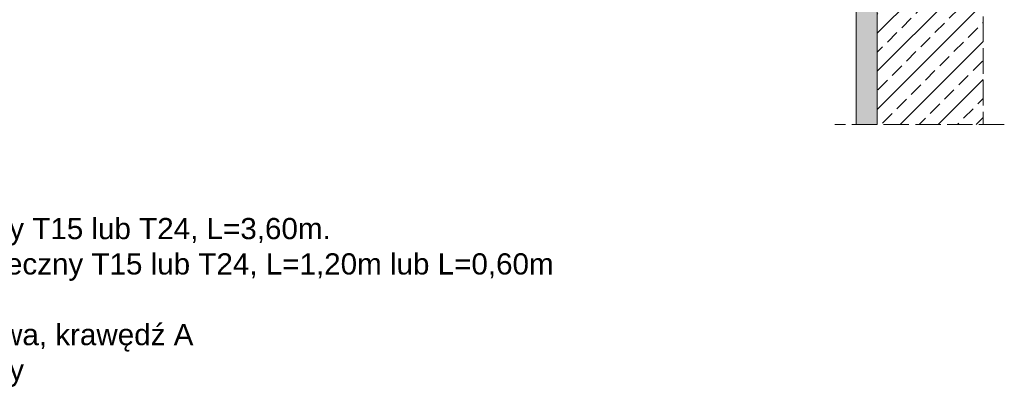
# Model space of a CAD drawing. Header units: millimetres. Extents: x -276 to 514, y -2154 to -831.
# Tile 2 of 6: x 49 to 514, y -2154 to -1981. Entities that reach past the tile are written whole.
import ezdxf

# ---------------------------------------------------------------- set-up
doc = ezdxf.new("R2010")
doc.units = ezdxf.units.MM
doc.linetypes.add('ACAD_ISO02W100', pattern=[15, 12, -3])
doc.layers.get('0').update_dxf_attribs({"lineweight": 5})
for name, color, linetype, lineweight in [('_RIGIPS G-K', 7, 'Continuous', 9), ('KRESKOWANIE', 7, 'Continuous', 9), ('PRZERYWANA', 7, 'ACAD_ISO02W100', 9)]:
    doc.layers.add(name, color=color, linetype=linetype, lineweight=lineweight)
doc.styles.get("Standard").update_dxf_attribs({"font": 'arial.ttf'})

msp = doc.modelspace()

# ---------------------------------------------------------------- hatches: boundary and pattern name
at = {"layer": 'KRESKOWANIE'}
h = msp.add_hatch(dxfattribs=at)
h.set_pattern_fill('AR-SAND', color=256, scale=0.1, style=0)
h.set_pattern_definition([(37.5, (-2394.6565, -3309.2643), (-0.160003, 4.8941324), [0, -3.8608, 0, -4.318, 0, -4.1275]), (7.5, (-2394.6565, -3309.264), (4.495233, 7.168251), [0, -2.0828, 0, -3.4798, 0, -1.3335]), (327.5, (-2397.7807, -3309.2643), (7.9099237, 0.014372), [0, -1.27, 0, -4.572, 0, -5.969]), (317.5, (-2397.781, -3309.264), (7.635565, 2.229293), [0, -0.635, 0, -2.9972, 0, -3.429])])
h.paths.add_polyline_path([(444.02, -1679.31), (454.02, -1679.31), (454.02, -2030.31), (444.02, -2030.31)])
h = msp.add_hatch(dxfattribs=at)
h.set_pattern_fill('ANSI33', color=256, scale=2, angle=180, style=0)
h.set_pattern_definition([(225, (-2394.657, -3309.264), (8.980256, -8.980256), []), (225, (-2403.637, -3309.264), (8.980256, -8.980256), [6.35, -3.175])])
h.paths.add_polyline_path([(454.02, -1679.31), (504.02, -1679.31), (504.02, -2030.31), (454.02, -2030.31)])

# ---------------------------------------------------------------- linework, layer by layer
for p, q in [((444.02, -1679.31), (444.02, -2030.31)), ((454.02, -1679.31), (454.02, -2030.31))]:
    msp.add_line(p, q)
at = {"layer": 'PRZERYWANA'}
for p, q in [((504.02, -1679.31), (504.02, -2030.31)), ((514.02, -2030.31), (434.02, -2030.31))]:
    msp.add_line(p, q, dxfattribs=at)

# ---------------------------------------------------------------- texts
at = {"layer": '_RIGIPS G-K', "insert": (-43.49, -2074.36), "char_height": 10, "attachment_point": 1}
msp.add_mtext_dynamic_manual_height_columns('1. Profil główny T15 lub T24, L=3,60m.\\P2. Profil poprzeczny T15 lub T24, L=1,20m lub L=0,60m\\P3. Wieszak\\P4. Płyta sufitowa, krawędź A\\P5. Profil kątowy', width=440.7622, gutter_width=12.5, heights=[0], dxfattribs=at)

doc.saveas('drawing.dxf')
